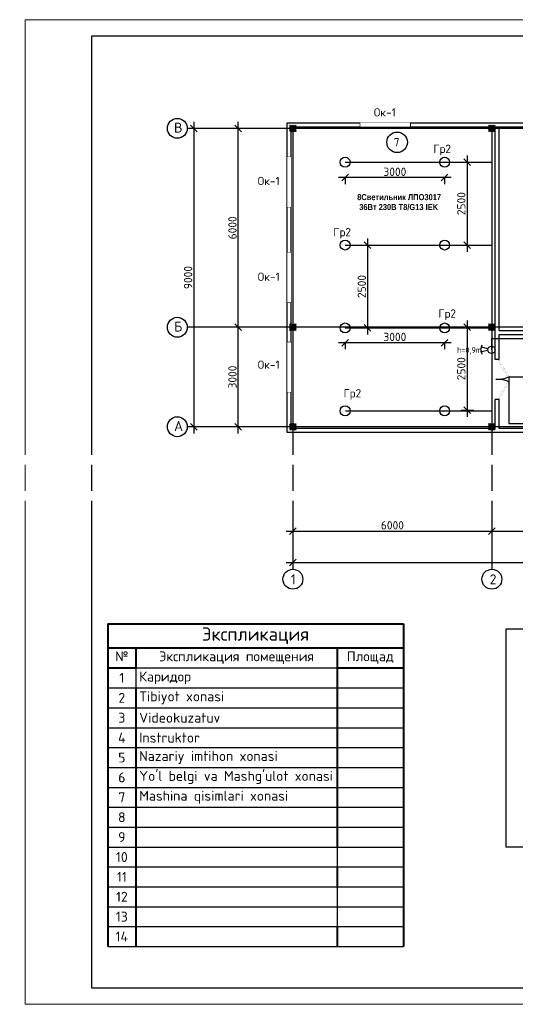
# Model space of a CAD drawing. Header units: millimetres. Extents: x -228268 to 1513407, y -439898 to -137408.
# Tile 108 of 128: x 232548 to 247493, y -202599 to -172899. Entities that reach past the tile are written whole.
import ezdxf
from ezdxf import colors
from ezdxf.entities.mleader import LeaderData, LeaderLine
from ezdxf.enums import TextEntityAlignment as Align
from ezdxf.math import Vec2, Vec3

# ---------------------------------------------------------------- set-up
doc = ezdxf.new("R2010")
doc.units = ezdxf.units.MM
doc.set_wipeout_variables(frame=1)
for name, color, linetype, lineweight in [('.', 7, 'Continuous', 15), ('_ПС_Оси_КП', 20, 'Continuous', 18), ('w-line', 7, 'Continuous', 0)]:
    doc.layers.add(name, color=color, linetype=linetype, lineweight=lineweight)
for name, color, linetype in [('окно и двер', 5, 'Continuous'), ('Ук', 10, 'Continuous'), ('Электрика', 7, 'Continuous')]:
    doc.layers.add(name, color=color, linetype=linetype)
doc.styles.add('250', font='isocpeur.ttf', dxfattribs={"height": 250})
doc.styles.add('GOST', font='isocpeur.ttf')
doc.styles.add('ISOPEUR', font='isocpeui.ttf')
doc.styles.get("Standard").update_dxf_attribs({"font": 'isocpeur.ttf'})
doc.styles.add('Standard 1', font='isocpeur.ttf', dxfattribs={"height": 300})
doc.styles.add('ViTEXT', font='isocpeur.ttf')
doc.dimstyles.new('1-100', dxfattribs={"dimtxt": 250, "dimasz": 200, "dimexe": 200, "dimexo": 500, "dimgap": 50, "dimtad": 1, "dimdec": 0, "dimdsep": 46, "dimtxsty": 'ViTEXT', "dimblk": 'OBLIQUE', "dimcen": 250, "dimdle": 200, "dimclrd": 256, "dimclre": 256, "dimclrt": 256, "dimadec": 0, "dimazin": 0, "dimtfac": 1, "dimtdec": 0, "dimtmove": 1, "dimatfit": 3, "dimldrblk": 'OBLIQUE', "dimfxl": 200, "dimfxlon": 1, "dimtolj": 1, "dimlwd": -1, "dimlwe": -1, "dimarcsym": 0})
picture_1 = doc.add_image_def('image1.jpg', size_in_pixel=(800, 800))

# ---------------------------------------------------------------- blocks, each defined once
blk = doc.blocks.new('*T301')
at = {"color": 0, "linetype": 'ByBlock', "lineweight": 40, "transparency": 16777216}
for p, q in [((0, 0), (8915, 0)), ((0, 0), (0, -9737)), ((8915, 0), (8915, -9737)), ((0, -733), (8915, -733)), ((848, -733), (848, -1333)), ((6922, -733), (6922, -6737)), ((0, -1333), (848, -1333)), ((6922, -1333), (8915, -1333)), ((848, -1937), (848, -9737)), ((6922, -7337), (6922, -7937)), ((6922, -9137), (6922, -9737))]:
    blk.add_line(p, q, dxfattribs=at)
at = {"color": 0, "linetype": 'ByBlock', "lineweight": -2, "transparency": 16777216}
for p, q in [((848, -1333), (6922, -1333)), ((848, -1333), (848, -1937)), ((0, -1937), (8915, -1937)), ((0, -2537), (8915, -2537)), ((0, -3137), (8915, -3137)), ((0, -3737), (8915, -3737)), ((0, -4337), (8915, -4337)), ((0, -4937), (8915, -4937)), ((0, -5537), (8915, -5537)), ((0, -6137), (8915, -6137)), ((0, -6737), (8915, -6737)), ((6922, -6737), (6922, -7337)), ((0, -7337), (8915, -7337)), ((0, -7937), (8915, -7937)), ((6922, -7937), (6922, -9137)), ((0, -8537), (8915, -8537)), ((0, -9137), (8915, -9137)), ((0, -9737), (8915, -9737))]:
    blk.add_line(p, q, dxfattribs=at)
at = {"color": 0, "transparency": 16777216, "insert": (4457, -367), "char_height": 400, "width": 8714.79, "attachment_point": 5, "style": 'ViTEXT'}
blk.add_mtext('{\\C256;Экспликация }', dxfattribs=at)
at = {"transparency": 16777216, "char_height": 300, "style": 'ViTEXT'}
for s, insert, width, attachment_point in [('№', (424, -833), 647.66, 2), ('Экспликация помещения ', (3885, -833), 5874.28, 2), ('Площад', (7918, -833), 1792.85, 2), ('1', (424, -1635), 647.66, 5), ('Каридор', (948, -1635), 5874.28, 4), ('2', (424, -2237), 647.66, 5), ('Tibiyot xonasi', (948, -2237), 5874.28, 4), ('3', (424, -2837), 647.66, 5), ('Videokuzatuv', (948, -2837), 5874.28, 4), ('4', (424, -3437), 647.66, 5), ('Instruktor', (948, -3437), 5874.28, 4), ('5', (424, -4037), 647.66, 5), ('Nazariy imtihon xonasi', (948, -4037), 5874.28, 4), ('6', (424, -4637), 647.66, 5), ("Yo'l belgi va Mashg'ulot xonasi ", (948, -4637), 5874.28, 4), ('7', (424, -5237), 647.66, 5), ('Mashina qisimlari xonasi', (948, -5237), 5874.28, 4), ('8', (424, -5837), 647.66, 5), ('9', (424, -6437), 647.66, 5), ('10', (424, -7037), 647.66, 5), ('11', (424, -7637), 647.66, 5), ('12', (424, -8237), 647.66, 5), ('13', (424, -8837), 647.66, 5), ('14', (424, -9437), 647.66, 5)]:
    blk.add_mtext(s, dxfattribs=dict(at, insert=insert, width=width, attachment_point=attachment_point))
blk = doc.blocks.new('_Oblique')
at = {"color": 0, "linetype": 'ByBlock', "lineweight": -2}
blk.add_line((-0.5, -0.5), (0.5, 0.5), dxfattribs=at)
blk = doc.blocks.new('*D302')
at = {"transparency": 16777216}
for p, q in [((246787, -188124), (246787, -188524)), ((252787, -188124), (252787, -188524)), ((246587, -188324), (252987, -188324))]:
    blk.add_line(p, q, dxfattribs=at)
at = {"layer": 'Defpoints', "color": 0, "transparency": 16777216}
for p in [(246787, -185377), (252787, -185377), (252787, -188324)]:
    blk.add_point(p, dxfattribs=at)
at = {"transparency": 16777216, "xscale": 200, "yscale": 200, "zscale": 200, "rotation": 180}
blk.add_blockref('_Oblique', (246787, -188324), dxfattribs=at)
at = {"transparency": 16777216, "xscale": 200, "yscale": 200, "zscale": 200}
blk.add_blockref('_Oblique', (252787, -188324), dxfattribs=at)
at = {"transparency": 16777216, "insert": (249787, -188149), "char_height": 250, "attachment_point": 5, "style": 'ViTEXT'}
blk.add_mtext('\\A1;6000', dxfattribs=at)
blk = doc.blocks.new('*D305')
at = {"transparency": 16777216}
for p, q in [((240787, -189076), (240787, -189476)), ((270787, -189076), (270787, -189476)), ((240587, -189276), (270987, -189276))]:
    blk.add_line(p, q, dxfattribs=at)
at = {"layer": 'Defpoints', "color": 0, "transparency": 16777216}
for p in [(240787, -185377), (270787, -185377), (270787, -189276)]:
    blk.add_point(p, dxfattribs=at)
at = {"transparency": 16777216, "xscale": 200, "yscale": 200, "zscale": 200, "rotation": 180}
blk.add_blockref('_Oblique', (240787, -189276), dxfattribs=at)
at = {"transparency": 16777216, "xscale": 200, "yscale": 200, "zscale": 200}
blk.add_blockref('_Oblique', (270787, -189276), dxfattribs=at)
at = {"transparency": 16777216, "insert": (255787, -189101), "char_height": 250, "attachment_point": 5, "style": 'ViTEXT'}
blk.add_mtext('\\A1;30000', dxfattribs=at)
blk = doc.blocks.new('*D307')
at = {"transparency": 16777216}
for p, q in [((239140, -185377), (239140, -181977)), ((239340, -182177), (238940, -182177)), ((239340, -185177), (238940, -185177))]:
    blk.add_line(p, q, dxfattribs=at)
at = {"layer": 'Defpoints', "color": 0, "transparency": 16777216}
for p in [(239140, -182177), (246587, -182177), (246587, -185177)]:
    blk.add_point(p, dxfattribs=at)
at = {"transparency": 16777216, "xscale": 200, "yscale": 200, "zscale": 200}
for p, rotation in [((239140, -182177), 90), ((239140, -185177), 270)]:
    blk.add_blockref('_Oblique', p, dxfattribs=dict(at, rotation=rotation))
at = {"transparency": 16777216, "insert": (238965, -183677), "char_height": 250, "attachment_point": 5, "rotation": 90, "style": 'ViTEXT'}
blk.add_mtext('\\A1;3000', dxfattribs=at)
blk = doc.blocks.new('*D308')
at = {"transparency": 16777216}
for p, q in [((239140, -182377), (239140, -175977)), ((239340, -176177), (238940, -176177)), ((239340, -182177), (238940, -182177))]:
    blk.add_line(p, q, dxfattribs=at)
at = {"layer": 'Defpoints', "color": 0, "transparency": 16777216}
for p in [(239140, -176177), (246587, -176177), (246587, -182177)]:
    blk.add_point(p, dxfattribs=at)
at = {"transparency": 16777216, "xscale": 200, "yscale": 200, "zscale": 200}
for p, rotation in [((239140, -176177), 90), ((239140, -182177), 270)]:
    blk.add_blockref('_Oblique', p, dxfattribs=dict(at, rotation=rotation))
at = {"transparency": 16777216, "insert": (238965, -179177), "char_height": 250, "attachment_point": 5, "rotation": 90, "style": 'ViTEXT'}
blk.add_mtext('\\A1;6000', dxfattribs=at)
blk = doc.blocks.new('*D309')
at = {"transparency": 16777216}
for p, q in [((237802, -175977), (237802, -185377)), ((238002, -176177), (237602, -176177)), ((238002, -185177), (237602, -185177))]:
    blk.add_line(p, q, dxfattribs=at)
at = {"layer": 'Defpoints', "color": 0, "transparency": 16777216}
for p in [(246587, -176177), (237802, -185177), (246587, -185177)]:
    blk.add_point(p, dxfattribs=at)
at = {"transparency": 16777216, "xscale": 200, "yscale": 200, "zscale": 200}
for p, rotation in [((237802, -176177), 90), ((237802, -185177), 270)]:
    blk.add_blockref('_Oblique', p, dxfattribs=dict(at, rotation=rotation))
at = {"transparency": 16777216, "insert": (237627, -180677), "char_height": 250, "attachment_point": 5, "rotation": 90, "style": 'ViTEXT'}
blk.add_mtext('\\A1;9000', dxfattribs=at)
blk = doc.blocks.new('*D310')
at = {"transparency": 16777216}
for p, q in [((240787, -188124), (240787, -188524)), ((246787, -188124), (246787, -188524)), ((240587, -188324), (246987, -188324))]:
    blk.add_line(p, q, dxfattribs=at)
at = {"layer": 'Defpoints', "color": 0, "transparency": 16777216}
for p in [(240787, -185377), (246787, -185377), (246787, -188324)]:
    blk.add_point(p, dxfattribs=at)
at = {"transparency": 16777216, "xscale": 200, "yscale": 200, "zscale": 200, "rotation": 180}
blk.add_blockref('_Oblique', (240787, -188324), dxfattribs=at)
at = {"transparency": 16777216, "xscale": 200, "yscale": 200, "zscale": 200}
blk.add_blockref('_Oblique', (246787, -188324), dxfattribs=at)
at = {"transparency": 16777216, "insert": (243787, -188149), "char_height": 250, "attachment_point": 5, "style": 'ViTEXT'}
blk.add_mtext('\\A1;6000', dxfattribs=at)
blk = doc.blocks.new('*U176')
at = {"layer": 'окно и двер'}
blk.add_lwpolyline([(0, 0), (1500, 0), (1500, 120), (0, 120)], close=True, dxfattribs=at)
blk.add_wipeout([(0, 120), (1500, 120), (1500, 0), (0, 0)])
at = {"layer": 'окно и двер', "const_width": 5}
for points in [[(0, 100), (1500, 100)], [(0, 20), (1500, 20)]]:
    blk.add_lwpolyline(points, dxfattribs=at)
blk = doc.blocks.new('ваппвап')
at = {"layer": '.'}
h = blk.add_hatch(dxfattribs=at)
h.set_pattern_fill('JIS_LC_20', color=256, scale=1.5)
h.set_pattern_definition([(45, (-2878419.315, -2938762.286), (-21.21320344, 21.21320344), []), (45, (-2878418.715, -2938762.286), (-21.21320344, 21.21320344), [])])
h.paths.add_polyline_path([(1480802, 617821), (1481002, 617821), (1481002, 618021), (1480802, 618021)])
at = {"color": 1, "const_width": 5}
blk.add_lwpolyline([(1480802, 618021), (1481002, 618021), (1481002, 617821), (1480802, 617821)], close=True, dxfattribs=at)
blk = doc.blocks.new('*U157')
at = {"linetype": 'ByBlock'}
for p, q in [((-600, 0), (-600, -100)), ((0, 0), (0, -100))]:
    blk.add_line(p, q, dxfattribs=at)
at = {"color": 34, "linetype": 'ByBlock', "const_width": 3}
blk.add_lwpolyline([(0, 0), (-520, 300), (-541, 262), (-22, -38)], close=True, dxfattribs=at)
at = {"linetype": 'ByBlock'}
blk.add_arc((0, 0), 600, 150, 180, dxfattribs=at)
blk = doc.blocks.new('*D322')
at = {"transparency": 16777216}
for p, q in [((245562, -177662), (242162, -177662)), ((242362, -177662), (242362, -177862)), ((245362, -177662), (245362, -177862))]:
    blk.add_line(p, q, dxfattribs=at)
at = {"layer": 'Defpoints', "color": 0, "transparency": 16777216}
for p in [(242362, -177197), (245362, -177197), (242362, -177662)]:
    blk.add_point(p, dxfattribs=at)
at = {"transparency": 16777216, "xscale": 200, "yscale": 200, "zscale": 200, "rotation": 180}
blk.add_blockref('_Oblique', (242362, -177662), dxfattribs=at)
at = {"transparency": 16777216, "xscale": 200, "yscale": 200, "zscale": 200}
blk.add_blockref('_Oblique', (245362, -177662), dxfattribs=at)
at = {"lineweight": 30, "transparency": 16777216, "insert": (243862, -177487), "char_height": 250, "attachment_point": 5, "style": 'ViTEXT'}
blk.add_mtext('\\A1;3000', dxfattribs=at)
blk = doc.blocks.new('*D323')
at = {"transparency": 16777216}
for p, q in [((246040, -176997), (246040, -179897)), ((245862, -177197), (246240, -177197)), ((245862, -179697), (246240, -179697))]:
    blk.add_line(p, q, dxfattribs=at)
at = {"layer": 'Defpoints', "color": 0, "transparency": 16777216}
for p in [(245362, -177197), (245362, -179697), (246040, -179697)]:
    blk.add_point(p, dxfattribs=at)
at = {"transparency": 16777216, "xscale": 200, "yscale": 200, "zscale": 200}
for p, rotation in [((246040, -177197), 90), ((246040, -179697), 270)]:
    blk.add_blockref('_Oblique', p, dxfattribs=dict(at, rotation=rotation))
at = {"lineweight": 30, "transparency": 16777216, "insert": (245865, -178447), "char_height": 250, "attachment_point": 5, "rotation": 90, "style": 'ViTEXT'}
blk.add_mtext('\\A1;2500', dxfattribs=at)
blk = doc.blocks.new('*D319')
at = {"transparency": 16777216}
for p, q in [((245562, -182642), (242162, -182642)), ((242362, -182642), (242362, -182842)), ((245362, -182642), (245362, -182842))]:
    blk.add_line(p, q, dxfattribs=at)
at = {"layer": 'Defpoints', "color": 0, "transparency": 16777216}
for p in [(242362, -182177), (245362, -182177), (242362, -182642)]:
    blk.add_point(p, dxfattribs=at)
at = {"transparency": 16777216, "xscale": 200, "yscale": 200, "zscale": 200, "rotation": 180}
blk.add_blockref('_Oblique', (242362, -182642), dxfattribs=at)
at = {"transparency": 16777216, "xscale": 200, "yscale": 200, "zscale": 200}
blk.add_blockref('_Oblique', (245362, -182642), dxfattribs=at)
at = {"transparency": 16777216, "insert": (243862, -182467), "char_height": 250, "attachment_point": 5, "style": 'ViTEXT'}
blk.add_mtext('\\A1;3000', dxfattribs=at)
blk = doc.blocks.new('*D320')
at = {"transparency": 16777216}
for p, q in [((246040, -181977), (246040, -184877)), ((245862, -182177), (246240, -182177)), ((245862, -184677), (246240, -184677))]:
    blk.add_line(p, q, dxfattribs=at)
at = {"layer": 'Defpoints', "color": 0, "transparency": 16777216}
for p in [(245362, -182177), (245362, -184677), (246040, -184677)]:
    blk.add_point(p, dxfattribs=at)
at = {"transparency": 16777216, "xscale": 200, "yscale": 200, "zscale": 200}
for p, rotation in [((246040, -182177), 90), ((246040, -184677), 270)]:
    blk.add_blockref('_Oblique', p, dxfattribs=dict(at, rotation=rotation))
at = {"transparency": 16777216, "insert": (245865, -183427), "char_height": 250, "attachment_point": 5, "rotation": 90, "style": 'ViTEXT'}
blk.add_mtext('\\A1;2500', dxfattribs=at)
blk = doc.blocks.new('*D321')
at = {"transparency": 16777216}
for p, q in [((243040, -179497), (243040, -182397)), ((242862, -179697), (243240, -179697)), ((242862, -182197), (243240, -182197))]:
    blk.add_line(p, q, dxfattribs=at)
at = {"layer": 'Defpoints', "color": 0, "transparency": 16777216}
for p in [(242362, -179697), (242362, -182197), (243040, -182197)]:
    blk.add_point(p, dxfattribs=at)
at = {"transparency": 16777216, "xscale": 200, "yscale": 200, "zscale": 200}
for p, rotation in [((243040, -179697), 90), ((243040, -182197), 270)]:
    blk.add_blockref('_Oblique', p, dxfattribs=dict(at, rotation=rotation))
at = {"lineweight": 30, "transparency": 16777216, "insert": (242865, -180947), "char_height": 250, "attachment_point": 5, "rotation": 90, "style": 'ViTEXT'}
blk.add_mtext('\\A1;2500', dxfattribs=at)
blk = doc.blocks.new('*U290')
at = {"lineweight": 30}
for points in [[(-317, 22), (-279, 146)], [(-108, 26), (-298, 84)], [(-318, -1), (-288, -128)], [(-109, -18), (-303, -65)]]:
    blk.add_lwpolyline(points, dxfattribs=at)
blk.add_circle((0, 0), 111, dxfattribs=at)
blk = doc.blocks.new('_None')

msp = doc.modelspace()

# ---------------------------------------------------------------- linework, layer by layer
at = {"linetype": 'Continuous', "lineweight": 15, "ltscale": 100}
msp.add_lwpolyline([(232711.1, -202598.8), (274711.1, -202598.8), (274711.1, -172898.8), (232711.1, -172898.8)], close=True, dxfattribs=at)
for points in [[(255187.1, -185346.7), (240617.1, -185346.7), (240617.1, -176006.8), (270957.1, -176006.8), (270957.1, -185346.7), (256387.1, -185346.7)], [(246887.1, -185226.7), (240737.1, -185226.7), (240737.1, -176126.8), (270837.1, -176126.8), (270837.1, -185226.7), (264687.1, -185226.7)], [(246887.1, -183151.7), (246887.1, -182276.8), (246887.1, -176126.8)], [(247007.1, -182276.8), (247007.1, -176126.8)], [(247007.1, -182276.8), (251052.7, -182276.7)], [(247007.1, -183151.7), (247007.1, -182396.8), (251052.7, -182396.7)], [(247007.1, -183151.7), (246887.1, -183151.7)], [(246887.1, -185226.7), (246887.1, -184351.7)], [(247007.1, -184351.7), (246887.1, -184351.7)], [(247007.1, -185226.7), (247007.1, -184351.7)], [(255187.1, -185226.7), (247007.1, -185226.7)]]:
    msp.add_lwpolyline(points)
at = {"color": 1, "lineweight": 30}
for points in [[(242361.8, -177197.2), (246787.1, -177197.2), (246787.1, -184705.7), (242370.6, -184705.7)], [(242361.8, -179697.2), (246787.1, -179697.2)], [(242361.8, -182197.2), (246787.1, -182197.2)], [(246787.1, -182855.8), (246787.1, -182518.1), (250833.4, -182518.1), (250833.4, -182176.8), (250833.4, -182518.1), (253618.2, -182518.1), (253618.2, -182176.7), (253618.2, -182518.1), (256739.2, -182518.1), (256739.2, -182176.7), (256739.2, -182518.1), (259408.6, -182518.1), (259408.6, -182176.7), (259408.6, -182518.1), (263350.7, -182518.1), (263350.7, -182577.5)], [(263227.5, -183685.5), (247301.5, -183685.5), (247301.5, -185083.9), (256798.4, -185083.9)]]:
    msp.add_lwpolyline(points, dxfattribs=at)
at = {"color": 253}
for centre in [(237301.5, -176176.8), (237301.5, -182176.8), (237301.5, -185176.7), (240787.1, -189776), (246787.1, -189776)]:
    msp.add_circle(centre, 300, dxfattribs=at)
at = {"color": 1, "lineweight": 30}
msp.add_circle((243929, -176597.1), 310, dxfattribs=at)
at = {"color": 5, "lineweight": 30}
for centre in [(242361.8, -177197.2), (245361.8, -177197.2), (242361.8, -179697.2), (245361.8, -179697.2), (242361.8, -182197.2), (245361.8, -182197.2), (242361.8, -184697.2), (245361.8, -184697.2)]:
    msp.add_circle(centre, 150, dxfattribs=at)
at = {"layer": 'w-line', "color": 0, "linetype": 'Continuous', "lineweight": 25, "ltscale": 100}
msp.add_lwpolyline([(234711.1, -202098.8), (274211.1, -202098.8), (274211.1, -173398.8), (234711.1, -173398.8)], close=True, dxfattribs=at)
at = {"layer": 'Ук', "color": 253}
for points in [[(270787.1, -176176.8), (237601.5, -176176.8)], [(240787.1, -176176.8), (240787.1, -189476)], [(246787.1, -176176.8), (246787.1, -189476)], [(270787.1, -182176.7), (237601.5, -182176.8)], [(270787.1, -185176.7), (237601.5, -185176.7)]]:
    msp.add_lwpolyline(points, dxfattribs=at)

# ---------------------------------------------------------------- block references
for name, p in [('ваппвап', (-1240114.5, -794097.4)), ('ваппвап', (-1234114.5, -794097.4)), ('ваппвап', (-1240114.5, -800097.4)), ('ваппвап', (-1234114.5, -800097.4)), ('*U290', (246775.3, -182855.8)), ('ваппвап', (-1240114.5, -803097.4)), ('ваппвап', (-1234114.5, -803097.4)), ('*T301', (235204.2, -191117.8))]:
    msp.add_blockref(name, p)
at = {"xscale": -1, "rotation": 270}
msp.add_blockref('*U157', (247006.8, -183151.2), dxfattribs=at)
at = {"rotation": 270}
msp.add_blockref('*U157', (247006.8, -184351.2), dxfattribs=at)

# ---------------------------------------------------------------- texts
at = {"style": 'GOST'}
msp.add_text('7', height=250, dxfattribs=at).set_placement((243913.2, -176597.1), align=Align.MIDDLE_CENTER)
at = {"char_height": 250, "attachment_point": 1, "style": 'ViTEXT'}
for insert in [(243228, -175568.8), (239726.1, -177638.1), (239726.1, -180527.7), (239726.1, -183179.4)]:
    msp.add_mtext_dynamic_manual_height_columns('Ок-1', width=409.501, gutter_width=17495.6, heights=[0], dxfattribs=dict(at, insert=insert))
at = {"color": 253, "char_height": 300, "attachment_point": 1, "style": 'ViTEXT'}
for s, insert in [('В', (237202.9, -176005.9)), ('Б', (237202.9, -182005.9)), ('А', (237202.9, -185005.9)), ('1', (240720.4, -189631.3)), ('2', (246720.4, -189631.2))]:
    msp.add_mtext_dynamic_manual_height_columns(s, width=123, gutter_width=17495.6, heights=[0], dxfattribs=dict(at, insert=insert))
at = {"attachment_point": 4}
for s, insert, char_height, width in [('Гр2', (245022.3, -176828.3), 250, 856.648), ('Гр2', (242006.1, -179341.3), 250, 856.648), ('Гр2', (245173.9, -181795.6), 250, 856.648), ('h=0,9m', (245736, -182882.7), 175, 6635.633), ('Гр2', (242313.7, -184202.4), 250, 856.648)]:
    msp.add_mtext(s, dxfattribs=dict(at, insert=insert, char_height=char_height, width=width))
at = {"ltscale": 20, "insert": (242725.1, -178161.1), "char_height": 180, "attachment_point": 1, "style": 'Standard 1'}
msp.add_mtext_dynamic_manual_height_columns('{\\fArial Narrow|b1|i0|c204|p34;8Светильник ЛПО\\fArial Narrow|b1|i0|c0|p34;3017\\fArial Narrow|b1|i0|c204|p34;\\P\\fArial Narrow|b1|i0|c0|p34; 36\\fArial Narrow|b1|i0|c204|p34;Вт \\fArial Narrow|b1|i0|c0|p34;230\\fArial Narrow|b1|i0|c204|p34;В \\fArial Narrow|b1|i0|c0|p34;T8/G13 IEK}', width=4120.058, gutter_width=1250, heights=[667.8], dxfattribs=at)

# ---------------------------------------------------------------- dimensions: what is measured, and where the dimension line sits
at = {"color": 253}
for base, p1, p2, picture, middle in [((237801.5, -185176.7), (246587.1, -176176.8), (246587.1, -185176.7), '*D309', (237626.5, -180676.8)), ((239139.7, -176176.8), (246587.1, -182176.7), (246587.1, -176176.8), '*D308', (238964.7, -179176.7)), ((239139.7, -182176.7), (246587.1, -185176.7), (246587.1, -182176.7), '*D307', (238964.7, -183676.7))]:
    dim = msp.add_linear_dim(base=base, p1=p1, p2=p2, angle=90, dimstyle='1-100', dxfattribs=at)
    dim.commit()
    dim.dimension.update_dxf_attribs({"geometry": picture, "text_midpoint": middle})
at = {"color": 5, "lineweight": 30}
for base, p1, p2, picture, middle in [((246040.4, -179697.2), (245361.8, -177197.2), (245361.8, -179697.2), '*D323', (245865.4, -178447.2)), ((243040.4, -182197.2), (242361.8, -179697.2), (242361.8, -182197.2), '*D321', (242865.4, -180947.2))]:
    dim = msp.add_linear_dim(base=base, p1=p1, p2=p2, angle=90, dimstyle='1-100', dxfattribs=at)
    dim.commit()
    dim.dimension.update_dxf_attribs({"geometry": picture, "text_midpoint": middle})
dim = msp.add_linear_dim(base=(242361.8, -177662.4), p1=(245361.8, -177197.2), p2=(242361.8, -177197.2), dimstyle='1-100', dxfattribs=at)
dim.commit()
dim.dimension.update_dxf_attribs({"geometry": '*D322', "text_midpoint": (243861.8, -177487.4)})
dim = msp.add_linear_dim(base=(246040.4, -184676.7), p1=(245361.8, -182176.7), p2=(245361.8, -184676.7), angle=90, dimstyle='1-100')
dim.commit()
dim.dimension.update_dxf_attribs({"geometry": '*D320', "text_midpoint": (245865.4, -183426.7)})
dim = msp.add_linear_dim(base=(242361.8, -182641.9), p1=(245361.8, -182176.7), p2=(242361.8, -182176.7), dimstyle='1-100')
dim.commit()
dim.dimension.update_dxf_attribs({"geometry": '*D319', "text_midpoint": (243861.8, -182466.9)})
at = {"color": 253}
for base, p1, p2, picture, middle in [((270787.1, -189276), (240787.1, -185376.7), (270787.1, -185376.7), '*D305', (255787.1, -189101)), ((246787.1, -188323.9), (240787.1, -185376.8), (246787.1, -185376.7), '*D310', (243787.1, -188148.9)), ((252787.1, -188323.9), (246787.1, -185376.7), (252787.1, -185376.7), '*D302', (249787.1, -188148.9))]:
    dim = msp.add_linear_dim(base=base, p1=p1, p2=p2, dimstyle='1-100', dxfattribs=at)
    dim.commit()
    dim.dimension.update_dxf_attribs({"geometry": picture, "text_midpoint": middle})

# ---------------------------------------------------------------- pictures from other files: only their frames are drawn
image = msp.add_image(picture_1, insert=(247215.1, -197855.6), size_in_units=(6584.9, 6584.9))
image.dxf.flags = 7

# ---------------------------------------------------------------- next in the draw order: block references
at = {"xscale": -1}
msp.add_blockref('*U176', (244322.4, -176126.8), dxfattribs=at)
at = {"xscale": -1, "rotation": 270}
for p in [(240617.1, -178544.7), (240617.1, -181426.7), (240617.1, -184126.6)]:
    msp.add_blockref('*U176', p, dxfattribs=at)

# ---------------------------------------------------------------- next in the draw order: leaders
at = {"layer": '_ПС_Оси_КП', "color": 5}
ml = msp.add_multileader_mtext('Standard', dxfattribs=at)
ml.set_content('{\\C0;Сталь уголок 45х45х5мм L=3000мм}', color=5, style='ISOPEUR')
ml.set_leader_properties(lineweight=15)
ml.set_arrow_properties(name='NONE')
ml.build(insert=Vec2(0, 0))
ml.multileader.update_dxf_attribs({"text_left_attachment_type": 6, "text_right_attachment_type": 6, "dogleg_length": 0.445, "arrow_head_size": 230.4, "scale": 200})
ctx = ml.context
ctx.base_point, ctx.scale, ctx.char_height, ctx.arrow_head_size, ctx.landing_gap_size, ctx.plane_origin = Vec3(304236, -186277.5), 200, 144, 230.4, 5.76, Vec3(309222.6, -188569.9)
ctx.left_attachment, ctx.right_attachment, ctx.text_align_type = 6, 6, 1
notes = []
notes.append((ctx, [(0, (1, 1, 0), (306308.5, -186277.5), (-1, 0), 51.3, [(0, [(307321.4, -185421.3)], 0, [])])]))
ctx.mtext.insert, ctx.mtext.width, ctx.mtext.alignment, ctx.mtext.flow_direction = Vec3(305246.6, -186104.7), 2122.52, 2, 5
ctx.mtext.has_bg_fill, ctx.mtext.bg_color, ctx.mtext.bg_scale_factor, ctx.mtext.bg_transparency, ctx.mtext.use_window_bg_color = 1, -1073741824, 1.5, 0, 1
ml = msp.add_multileader_mtext('Standard', dxfattribs=at)
ml.set_content('{\\C0;Сталь полосовая сечением 20х4мм\\Fruss|c204;\\Q15;\\W0.8; }', color=5, style='ISOPEUR')
ml.set_leader_properties(lineweight=15)
ml.set_arrow_properties(name='NONE')
ml.build(insert=Vec2(0, 0))
ml.multileader.update_dxf_attribs({"text_left_attachment_type": 6, "text_right_attachment_type": 6, "dogleg_length": 0.445, "arrow_head_size": 230.4, "scale": 200})
ctx = ml.context
ctx.base_point, ctx.scale, ctx.char_height, ctx.arrow_head_size, ctx.landing_gap_size, ctx.plane_origin = Vec3(305780.7, -187362.2), 200, 144, 230.4, 5.76, Vec3(310784.3, -188985.2)
ctx.left_attachment, ctx.right_attachment, ctx.text_align_type = 6, 6, 1
notes.append((ctx, [(0, (1, 1, 0), (307446.5, -187362.2), (-1, 0), 51.3, [(0, [(307854.4, -186609.6)], 0, [])])]))
ctx.mtext.insert, ctx.mtext.width, ctx.mtext.alignment, ctx.mtext.flow_direction = Vec3(306588, -187189.4), 1702.246, 2, 5
ctx.mtext.has_bg_fill, ctx.mtext.bg_color, ctx.mtext.bg_scale_factor, ctx.mtext.bg_transparency, ctx.mtext.use_window_bg_color = 1, -1073741824, 1.5, 0, 1
for ctx, leaders in notes:
    for number, flags, end, landing, length, lines in leaders:
        leader = LeaderData()
        leader.index, (leader.has_last_leader_line, leader.has_dogleg_vector, leader.attachment_direction) = number, flags
        leader.last_leader_point, leader.dogleg_vector, leader.dogleg_length = Vec3(end), Vec3(landing), length
        for number, points, colour, breaks in lines:
            line = LeaderLine()
            line.index, line.vertices, line.color, line.breaks = number, Vec3.list(points), colors.encode_raw_color(colour), breaks
            leader.lines.append(line)
        ctx.leaders.append(leader)

# ---------------------------------------------------------------- next in the draw order: texts
at = {"layer": 'Электрика', "color": 0, "lineweight": 25, "char_height": 225.885, "width": 1217.8, "attachment_point": 1, "style": '250'}
for insert in [(87041.9, -177130.8), (87108.9, -178461.5)]:
    msp.add_mtext('\\pi679.12;шт ', dxfattribs=dict(at, insert=insert))

doc.saveas('drawing.dxf')
